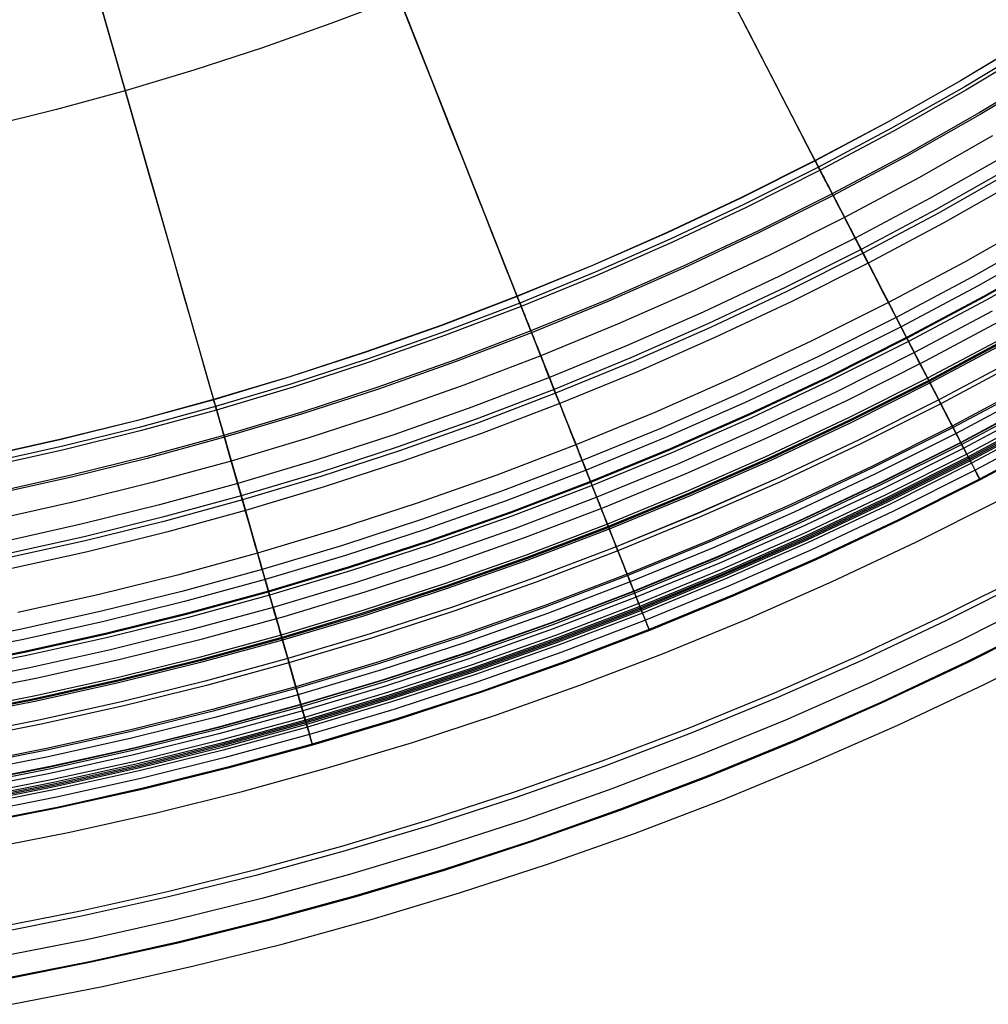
# Model space of a CAD drawing. Header units: millimetres. Extents: x -14 to 488, y -50 to 50.
# Tile 65 of 256: x 215.44 to 224.47, y -35.08 to -25.91. Entities that reach past the tile are written whole.
import ezdxf

# ---------------------------------------------------------------- set-up
doc = ezdxf.new("R2010")
doc.units = ezdxf.units.MM
doc.header["$MEASUREMENT"] = 0
doc.layers.add('Default', color=7, linetype='Continuous')

msp = doc.modelspace()

# ---------------------------------------------------------------- linework, layer by layer
at = {"layer": 'Default'}
for points in [[(224.4789, -22.7703), (223.8948, -23.163), (223.3024, -23.5395), (222.7024, -23.8998), (222.0954, -24.2435), (221.4821, -24.5705), (220.8632, -24.8807), (220.2393, -25.1739), (219.6111, -25.4502), (218.9793, -25.7095), (218.3445, -25.9518), (217.7074, -26.177), (217.0687, -26.3854), (216.4288, -26.577), (215.7886, -26.7519), (215.1485, -26.9103)], [(224.4789, -22.7703), (223.8948, -23.163), (223.3024, -23.5395), (222.7024, -23.8998), (222.0954, -24.2435), (221.4821, -24.5705), (220.8632, -24.8807), (220.2393, -25.1739), (219.6111, -25.4502), (218.9793, -25.7095), (218.3445, -25.9518), (217.7074, -26.177), (217.0687, -26.3854), (216.4288, -26.577), (215.7886, -26.7519), (215.1485, -26.9103)], [(224.8747, -26.0842), (224.2093, -26.4837), (223.5361, -26.8649), (222.856, -27.2275), (222.1696, -27.5715), (221.4777, -27.8968), (220.781, -28.2032), (220.0804, -28.4907), (219.3764, -28.7593), (218.6699, -29.0092), (217.9615, -29.2403), (217.2519, -29.4527), (216.5419, -29.6467), (215.832, -29.8223), (215.123, -29.9798)], [(224.8756, -26.0857), (224.2102, -26.4852), (223.537, -26.8664), (222.8568, -27.2291), (222.1704, -27.5731), (221.4784, -27.8983), (220.7817, -28.2048), (220.081, -28.4923), (219.377, -28.761), (218.6704, -29.0108), (217.962, -29.2419), (217.2524, -29.4544), (216.5423, -29.6484), (215.8324, -29.824), (215.1234, -29.9815)], [(224.91, -26.1413), (224.2431, -26.5417), (223.5685, -26.9237), (222.8868, -27.2871), (222.1989, -27.6319), (221.5055, -27.9579), (220.8073, -28.2649), (220.1051, -28.5531), (219.3996, -28.8224), (218.6914, -29.0727), (217.9815, -29.3043), (217.2704, -29.5173), (216.5588, -29.7117), (215.8474, -29.8877), (215.1368, -30.0455)], [(224.9278, -26.1701), (224.2602, -26.5709), (223.5848, -26.9534), (222.9024, -27.3172), (222.2137, -27.6624), (221.5195, -27.9887), (220.8205, -28.2961), (220.1175, -28.5846), (219.4112, -28.8541), (218.7023, -29.1048), (217.9916, -29.3367), (217.2797, -29.5498), (216.5673, -29.7444), (215.8551, -29.9206), (215.1438, -30.0787)], [(225.0572, -26.3796), (224.3842, -26.7837), (223.7034, -27.1692), (223.0155, -27.536), (222.3213, -27.884), (221.6215, -28.2129), (220.9169, -28.5228), (220.2082, -28.8136), (219.4962, -29.0853), (218.7816, -29.338), (218.0651, -29.5718), (217.3475, -29.7866), (216.6293, -29.9828), (215.9114, -30.1604), (215.1943, -30.3197)], [(225.0663, -26.3943), (224.3929, -26.7986), (223.7117, -27.1843), (223.0234, -27.5513), (222.3288, -27.8994), (221.6286, -28.2286), (220.9236, -28.5386), (220.2145, -28.8296), (219.5021, -29.1015), (218.7871, -29.3543), (218.0703, -29.5882), (217.3522, -29.8032), (216.6337, -29.9995), (215.9153, -30.1772), (215.1979, -30.3366)], [(224.5091, -26.9979), (223.8228, -27.3865), (223.1294, -27.7563), (222.4296, -28.107), (221.7241, -28.4386), (221.0139, -28.751), (220.2995, -29.0441), (219.5817, -29.3181), (218.8614, -29.5728), (218.1391, -29.8084), (217.4157, -30.025), (216.6918, -30.2228), (215.9681, -30.4018), (215.2452, -30.5624)], [(224.6189, -27.1861), (223.9278, -27.5775), (223.2295, -27.9498), (222.5247, -28.303), (221.8143, -28.6369), (221.0991, -28.9515), (220.3797, -29.2467), (219.6569, -29.5226), (218.9315, -29.7791), (218.2041, -30.0163), (217.4756, -30.2345), (216.7466, -30.4336), (216.0178, -30.6139), (215.2899, -30.7757)], [(224.6788, -27.2889), (223.9851, -27.6818), (223.2841, -28.0555), (222.5767, -28.4101), (221.8636, -28.7453), (221.1456, -29.061), (220.4235, -29.3574), (219.6979, -29.6343), (218.9698, -29.8918), (218.2397, -30.1299), (217.5084, -30.3489), (216.7766, -30.5488), (216.045, -30.7298), (215.3143, -30.8921)], [(224.6985, -27.3226), (224.0039, -27.716), (223.302, -28.0902), (222.5937, -28.4452), (221.8798, -28.7808), (221.1609, -29.097), (220.4378, -29.3937), (219.7114, -29.6709), (218.9823, -29.9287), (218.2513, -30.1672), (217.5191, -30.3864), (216.7864, -30.5866), (216.0539, -30.7678), (215.3223, -30.9303)], [(224.7509, -27.4124), (224.0539, -27.807), (223.3498, -28.1825), (222.6391, -28.5387), (221.9228, -28.8754), (221.2015, -29.1926), (220.4761, -29.4903), (219.7473, -29.7684), (219.0158, -30.0271), (218.2823, -30.2664), (217.5477, -30.4863), (216.8126, -30.6871), (216.0777, -30.869), (215.3437, -31.032)], [(224.9586, -27.7686), (224.2526, -28.1684), (223.5392, -28.5488), (222.8192, -28.9096), (222.0935, -29.2508), (221.3628, -29.5721), (220.6279, -29.8737), (219.8895, -30.1555), (219.1484, -30.4176), (218.4054, -30.66), (217.6612, -30.8828), (216.9165, -31.0862), (216.1719, -31.2704), (215.4283, -31.4356)], [(225.0379, -27.9047), (224.3284, -28.3064), (223.6115, -28.6887), (222.888, -29.0513), (222.1587, -29.3941), (221.4244, -29.7171), (220.6859, -30.0201), (219.9438, -30.3033), (219.1991, -30.5667), (218.4524, -30.8102), (217.7045, -31.0342), (216.9561, -31.2386), (216.2079, -31.4237), (215.4606, -31.5898), (214.7149, -31.7369)], [(225.0869, -27.9887), (224.3752, -28.3917), (223.6562, -28.7751), (222.9305, -29.1388), (222.199, -29.4826), (221.4625, -29.8066), (220.7217, -30.1106), (219.9774, -30.3946), (219.2304, -30.6587), (218.4815, -30.9031), (217.7313, -31.1277), (216.9806, -31.3327), (216.2301, -31.5184), (215.4806, -31.685), (214.7326, -31.8326)], [(225.1438, -28.0863), (224.4297, -28.4907), (223.7081, -28.8754), (222.9798, -29.2404), (222.2458, -29.5855), (221.5066, -29.9105), (220.7632, -30.2156), (220.0164, -30.5006), (219.2667, -30.7657), (218.5152, -31.0109), (217.7624, -31.2363), (217.009, -31.4421), (216.2559, -31.6284), (215.5037, -31.7955), (214.7531, -31.9436)], [(214.7542, -31.9493), (215.5049, -31.8011), (216.2573, -31.634), (217.0105, -31.4476), (217.7639, -31.2418), (218.5169, -31.0164), (219.2686, -30.7711), (220.0183, -30.506), (220.7654, -30.2209), (221.5089, -29.9158), (222.2481, -29.5907), (222.9823, -29.2456), (223.7107, -28.8805), (224.4324, -28.4957), (225.1467, -28.0912)], [(225.1637, -28.1203), (224.4486, -28.5252), (223.7261, -28.9104), (222.997, -29.2758), (222.2621, -29.6213), (221.522, -29.9468), (220.7777, -30.2522), (220.0299, -30.5376), (219.2794, -30.803), (218.5269, -31.0485), (217.7732, -31.2741), (217.019, -31.4802), (216.2649, -31.6667), (215.5118, -31.8341), (214.7603, -31.9824)], [(224.5055, -28.6286), (223.7804, -29.0153), (223.0486, -29.382), (222.3109, -29.7288), (221.5682, -30.0554), (220.8212, -30.362), (220.0707, -30.6484), (219.3174, -30.9148), (218.5622, -31.1611), (217.8057, -31.3876), (217.0487, -31.5944), (216.2919, -31.7817), (215.5361, -31.9496), (214.7818, -32.0984)], [(214.8368, -32.195), (215.6109, -32.042), (216.3811, -31.8703), (217.1469, -31.6799), (217.9079, -31.471), (218.6636, -31.2438), (219.4136, -30.9984), (220.1574, -30.7348), (220.8946, -30.4533), (221.655, -30.141), (222.4073, -29.8097), (223.151, -29.4594), (223.8856, -29.0905), (224.6107, -28.7032)], [(214.8368, -32.195), (215.6109, -32.042), (216.3811, -31.8703), (217.1469, -31.6799), (217.9079, -31.471), (218.6636, -31.2438), (219.4136, -30.9984), (220.1574, -30.7348), (220.8946, -30.4533), (221.655, -30.141), (222.4073, -29.8097), (223.151, -29.4594), (223.8856, -29.0905), (224.6107, -28.7032)], [(224.6347, -28.8637), (223.9036, -29.2535), (223.1657, -29.6233), (222.422, -29.9729), (221.6731, -30.3023), (220.9199, -30.6114), (220.1632, -30.9002), (219.4037, -31.1687), (218.6422, -31.4171), (217.8795, -31.6455), (217.1162, -31.854), (216.3532, -32.0428), (215.5911, -32.2121), (214.8306, -32.3622)], [(224.6457, -28.8838), (223.9141, -29.274), (223.1758, -29.644), (222.4315, -29.9939), (221.6821, -30.3234), (220.9284, -30.6327), (220.1711, -30.9217), (219.4111, -31.1905), (218.6491, -31.4391), (217.8858, -31.6676), (217.122, -31.8763), (216.3585, -32.0652), (215.5958, -32.2346), (214.8348, -32.3848)], [(224.6509, -28.8932), (223.919, -29.2834), (223.1804, -29.6536), (222.4359, -30.0035), (221.6863, -30.3332), (220.9323, -30.6426), (220.1748, -30.9317), (219.4145, -31.2006), (218.6523, -31.4492), (217.8887, -31.6779), (217.1247, -31.8866), (216.3609, -32.0755), (215.598, -32.245), (214.8367, -32.3953)], [(224.6586, -28.9072), (223.9264, -29.2977), (223.1874, -29.668), (222.4426, -30.0182), (221.6925, -30.348), (220.9382, -30.6576), (220.1803, -30.9468), (219.4197, -31.2158), (218.657, -31.4646), (217.8932, -31.6933), (217.1288, -31.9021), (216.3646, -32.0912), (215.6013, -32.2607), (214.8396, -32.411)], [(224.7441, -29.0629), (224.008, -29.4554), (223.265, -29.8278), (222.5161, -30.1798), (221.762, -30.5115), (221.0036, -30.8227), (220.2416, -31.1135), (219.4768, -31.3839), (218.7101, -31.6341), (217.942, -31.864), (217.1735, -32.074), (216.4052, -32.2641), (215.6377, -32.4346), (214.8719, -32.5857)], [(224.7443, -29.0631), (224.0081, -29.4557), (223.2651, -29.828), (222.5162, -30.1801), (221.7621, -30.5117), (221.0037, -30.8229), (220.2417, -31.1137), (219.4769, -31.3842), (218.7101, -31.6343), (217.9421, -31.8643), (217.1735, -32.0742), (216.4052, -32.2643), (215.6378, -32.4348), (214.872, -32.5859)], [(224.7637, -29.0985), (224.0266, -29.4915), (223.2827, -29.8643), (222.5329, -30.2168), (221.7779, -30.5488), (221.0185, -30.8604), (220.2556, -31.1516), (219.4899, -31.4224), (218.7222, -31.6728), (217.9532, -31.9031), (217.1837, -32.1133), (216.4144, -32.3036), (215.6461, -32.4743), (214.8793, -32.6256)], [(224.8762, -29.3032), (224.1339, -29.699), (223.3847, -30.0744), (222.6296, -30.4294), (221.8692, -30.7638), (221.1045, -31.0776), (220.3362, -31.3708), (219.565, -31.6435), (218.7919, -31.8957), (218.0175, -32.1276), (217.2425, -32.3393), (216.4678, -32.531), (215.694, -32.7029), (214.9218, -32.8553)], [(224.8836, -29.3167), (224.141, -29.7127), (223.3915, -30.0883), (222.636, -30.4435), (221.8753, -30.778), (221.1102, -31.092), (220.3415, -31.3854), (219.57, -31.6582), (218.7965, -31.9105), (218.0217, -32.1425), (217.2464, -32.3543), (216.4713, -32.546), (215.6972, -32.718), (214.9246, -32.8705)], [(224.9135, -29.371), (224.1694, -29.7678), (223.4186, -30.1441), (222.6617, -30.4999), (221.8995, -30.8351), (221.133, -31.1496), (220.3629, -31.4435), (219.59, -31.7169), (218.815, -31.9697), (218.0388, -32.2021), (217.262, -32.4143), (216.4855, -32.6064), (215.7099, -32.7787), (214.9359, -32.9314)], [(224.9586, -29.4531), (224.2125, -29.851), (223.4595, -30.2283), (222.7004, -30.5851), (221.9362, -30.9213), (221.1675, -31.2367), (220.3952, -31.5314), (219.6201, -31.8055), (218.843, -32.059), (218.0645, -32.2921), (217.2856, -32.5049), (216.5069, -32.6976), (215.7291, -32.8704), (214.953, -33.0235)], [(224.9604, -29.4564), (224.2142, -29.8543), (223.4611, -30.2318), (222.702, -30.5886), (221.9377, -30.9248), (221.1689, -31.2402), (220.3965, -31.535), (219.6213, -31.8091), (218.8441, -32.0627), (218.0656, -32.2958), (217.2866, -32.5086), (216.5078, -32.7013), (215.7299, -32.8741), (214.9536, -33.0273)], [(224.9689, -29.4718), (224.2223, -29.8699), (223.4688, -30.2475), (222.7093, -30.6046), (221.9445, -30.9409), (221.1753, -31.2565), (220.4026, -31.5515), (219.627, -31.8257), (218.8493, -32.0794), (218.0704, -32.3126), (217.291, -32.5255), (216.5118, -32.7183), (215.7335, -32.8912), (214.9568, -33.0445)], [(224.9879, -29.5065), (224.2404, -29.905), (223.4861, -30.2831), (222.7256, -30.6406), (221.96, -30.9773), (221.1899, -31.2933), (220.4162, -31.5886), (219.6397, -31.8632), (218.8611, -32.1172), (218.0813, -32.3506), (217.3009, -32.5638), (216.5208, -32.7568), (215.7416, -32.9299), (214.964, -33.0834)], [(225.0183, -29.5618), (224.2694, -29.9611), (223.5136, -30.3399), (222.7518, -30.698), (221.9847, -31.0354), (221.2131, -31.352), (220.438, -31.6478), (219.66, -31.9229), (218.88, -32.1774), (218.0987, -32.4113), (217.3168, -32.6249), (216.5352, -32.8183), (215.7546, -32.9917), (214.9755, -33.1454)], [(225.032, -29.5866), (224.2824, -29.9863), (223.526, -30.3654), (222.7635, -30.7238), (221.9957, -31.0614), (221.2236, -31.3783), (220.4477, -31.6744), (219.6691, -31.9497), (218.8884, -32.2044), (218.1064, -32.4385), (217.324, -32.6523), (216.5417, -32.8458), (215.7604, -33.0194), (214.9807, -33.1733)], [(225.0384, -29.5983), (224.2886, -29.9981), (223.5318, -30.3774), (222.769, -30.736), (222.001, -31.0738), (221.2285, -31.3908), (220.4524, -31.687), (219.6734, -31.9624), (218.8924, -32.2172), (218.1101, -32.4514), (217.3273, -32.6652), (216.5448, -32.8589), (215.7631, -33.0325), (214.9831, -33.1864)], [(225.0446, -29.6096), (224.2945, -30.0095), (223.5374, -30.3889), (222.7743, -30.7476), (222.006, -31.0856), (221.2332, -31.4027), (220.4568, -31.699), (219.6775, -31.9745), (218.8962, -32.2294), (218.1137, -32.4637), (217.3306, -32.6777), (216.5477, -32.8714), (215.7657, -33.0451), (214.9854, -33.1991)], [(225.0511, -29.6215), (224.3007, -30.0216), (223.5434, -30.4012), (222.78, -30.76), (222.0113, -31.0981), (221.2382, -31.4154), (220.4615, -31.7118), (219.6819, -31.9875), (218.9003, -32.2424), (218.1174, -32.4768), (217.334, -32.6908), (216.5508, -32.8846), (215.7685, -33.0584), (214.9879, -33.2125)], [(225.0641, -29.6451), (224.3131, -30.0456), (223.5552, -30.4254), (222.7911, -30.7846), (222.0219, -31.1229), (221.2481, -31.4404), (220.4708, -31.7371), (219.6906, -32.013), (218.9083, -32.2682), (218.1248, -32.5028), (217.3408, -32.7169), (216.557, -32.9109), (215.7741, -33.0848), (214.9928, -33.239)], [(225.0989, -29.7083), (224.3462, -30.1097), (223.5867, -30.4903), (222.821, -30.8502), (222.0501, -31.1893), (221.2747, -31.5075), (220.4957, -31.8048), (219.7138, -32.0813), (218.9299, -32.337), (218.1447, -32.5721), (217.3589, -32.7867), (216.5734, -32.9811), (215.7889, -33.1554), (215.0059, -33.3099)], [(225.1437, -29.7898), (224.3889, -30.1922), (223.6273, -30.574), (222.8595, -30.9349), (222.0864, -31.2749), (221.3089, -31.5939), (220.5277, -31.8921), (219.7437, -32.1693), (218.9576, -32.4257), (218.1703, -32.6615), (217.3824, -32.8767), (216.5947, -33.0716), (215.808, -33.2464), (215.0229, -33.4013)], [(225.148, -29.7977), (224.3931, -30.2002), (223.6312, -30.5821), (222.8632, -30.9431), (222.09, -31.2831), (221.3122, -31.6023), (220.5308, -31.9005), (219.7466, -32.1778), (218.9603, -32.4343), (218.1727, -32.6701), (217.3846, -32.8854), (216.5967, -33.0804), (215.8098, -33.2552), (215.0245, -33.4102)], [(215.104, -33.6393), (215.9131, -33.4794), (216.718, -33.2999), (217.5184, -33.1009), (218.3137, -32.8826), (219.1035, -32.6452), (219.8874, -32.3886), (220.6648, -32.1132), (221.4352, -31.819), (222.23, -31.4926), (223.0162, -31.1463), (223.7935, -30.7802), (224.5612, -30.3947)], [(215.104, -33.6393), (215.9131, -33.4794), (216.718, -33.2999), (217.5184, -33.1009), (218.3137, -32.8826), (219.1035, -32.6452), (219.8874, -32.3886), (220.6648, -32.1132), (221.4352, -31.819), (222.23, -31.4926), (223.0162, -31.1463), (223.7935, -30.7802), (224.5612, -30.3947)], [(224.8434, -31.0711), (224.0594, -31.4641), (223.2691, -31.8355), (222.4734, -32.1855), (221.6731, -32.5139), (220.8691, -32.8208), (220.0621, -33.1061), (219.2529, -33.3701), (218.4425, -33.6127), (217.6315, -33.8343), (216.8208, -34.0349), (216.011, -34.2148), (215.2029, -34.3742)], [(224.8665, -31.1158), (224.0814, -31.5093), (223.2899, -31.8813), (222.4931, -32.2318), (221.6916, -32.5607), (220.8864, -32.868), (220.0782, -33.1537), (219.268, -33.4181), (218.4563, -33.6611), (217.6442, -33.8829), (216.8323, -34.0838), (216.0213, -34.264), (215.2121, -34.4237)], [(224.9689, -31.3139), (224.1787, -31.7099), (223.3823, -32.0843), (222.5803, -32.437), (221.7737, -32.768), (220.9633, -33.0772), (220.15, -33.3648), (219.3345, -33.6309), (218.5177, -33.8754), (217.7003, -34.0987), (216.8832, -34.3009), (216.0671, -34.4822), (215.2526, -34.6429)], [(225.0635, -31.4969), (224.2687, -31.8953), (223.4676, -32.2719), (222.6609, -32.6267), (221.8496, -32.9596), (221.0344, -33.2707), (220.2163, -33.56), (219.396, -33.8276), (218.5744, -34.0736), (217.7522, -34.2982), (216.9303, -34.5015), (216.1094, -34.6839), (215.2901, -34.8456)], [(225.0677, -31.5049), (224.2727, -31.9034), (223.4713, -32.2801), (222.6644, -32.6349), (221.8529, -32.968), (221.0375, -33.2791), (220.2192, -33.5685), (219.3987, -33.8362), (218.5769, -34.0822), (217.7545, -34.3069), (216.9324, -34.5103), (216.1112, -34.6927), (215.2918, -34.8544)], [(215.3713, -35.0836), (216.2153, -34.9168), (217.055, -34.7295), (217.8899, -34.522), (218.7196, -34.2942), (219.5435, -34.0465), (220.3612, -33.7789), (221.1721, -33.4916), (221.9759, -33.1846), (222.8049, -32.8442), (223.6251, -32.4829), (224.4359, -32.101), (225.2369, -31.6988)]]:
    msp.add_lwpolyline(points, dxfattribs=at)
at = {"layer": 'Default', "extrusion": (0.929789, 0.368092, 0)}
for points in [[(-109.6246, 22.2174), (-109.625, 22.1869), (-109.6261, 22.1561), (-109.628, 22.125), (-109.6306, 22.0937), (-109.634, 22.0623), (-109.6382, 22.0306), (-109.6433, 21.9988), (-109.6492, 21.9669), (-109.6559, 21.9349), (-109.6635, 21.9028), (-109.672, 21.8707), (-109.6813, 21.8386), (-109.6916, 21.8065), (-109.7027, 21.7745), (-109.7148, 21.7425), (-109.7278, 21.7107), (-109.7416, 21.679), (-109.7564, 21.6474), (-109.7721, 21.6161), (-109.7887, 21.5851), (-109.8062, 21.5543), (-109.8246, 21.5239), (-109.8439, 21.4938), (-109.8641, 21.4641), (-109.8851, 21.4347), (-109.9069, 21.4059), (-109.9296, 21.3775), (-109.9531, 21.3497), (-109.9774, 21.3223), (-110.0025, 21.2956), (-110.0283, 21.2694), (-110.0548, 21.2439), (-110.0821, 21.219), (-110.11, 21.1948), (-110.1385, 21.1713), (-110.1677, 21.1486), (-110.1974, 21.1265), (-110.2277, 21.1053), (-110.2584, 21.0848), (-110.2897, 21.0651), (-110.3214, 21.0462), (-110.3535, 21.0281), (-110.386, 21.0109), (-110.4188, 20.9945), (-110.452, 20.9789), (-110.4853, 20.9642), (-110.519, 20.9503), (-110.5528, 20.9373), (-110.5868, 20.9252), (-110.6209, 20.9139), (-110.655, 20.9034), (-110.6893, 20.8938), (-110.7236, 20.885), (-110.7578, 20.8771), (-110.792, 20.87), (-110.8262, 20.8636), (-110.8602, 20.8581), (-110.8941, 20.8534), (-110.9279, 20.8494), (-110.9615, 20.8462), (-110.9948, 20.8438), (-111.028, 20.842), (-111.0608, 20.841), (-111.0934, 20.8407), (-111.126, 20.841), (-111.1589, 20.842), (-111.1921, 20.8438), (-111.2254, 20.8462), (-111.259, 20.8494), (-111.2928, 20.8534), (-111.3267, 20.8581), (-111.3607, 20.8636), (-111.3949, 20.87), (-111.4291, 20.8771), (-111.4633, 20.885), (-111.4976, 20.8938), (-111.5318, 20.9034), (-111.566, 20.9139), (-111.6001, 20.9252), (-111.6341, 20.9373), (-111.6679, 20.9503), (-111.7015, 20.9642), (-111.7349, 20.9789), (-111.7681, 20.9945), (-111.8009, 21.0109), (-111.8334, 21.0281), (-111.8655, 21.0462), (-111.8972, 21.0651), (-111.9284, 21.0848), (-111.9592, 21.1053), (-111.9895, 21.1265), (-112.0192, 21.1486), (-112.0484, 21.1713), (-112.0769, 21.1948), (-112.1048, 21.219), (-112.132, 21.2439), (-112.1586, 21.2694), (-112.1844, 21.2956), (-112.2095, 21.3223), (-112.2337, 21.3497), (-112.2572, 21.3775), (-112.2799, 21.4059), (-112.3018, 21.4347), (-112.3228, 21.4641), (-112.343, 21.4938), (-112.3623, 21.5239), (-112.3806, 21.5543), (-112.3981, 21.5851), (-112.4148, 21.6161), (-112.4304, 21.6474), (-112.4452, 21.679), (-112.4591, 21.7107), (-112.4721, 21.7425), (-112.4841, 21.7745), (-112.4953, 21.8065), (-112.5055, 21.8386), (-112.5149, 21.8707), (-112.5234, 21.9028), (-112.531, 21.9349), (-112.5377, 21.9669), (-112.5436, 21.9988), (-112.5487, 22.0306), (-112.5529, 22.0623), (-112.5563, 22.0937), (-112.5589, 22.125), (-112.5608, 22.1561), (-112.5619, 22.1869), (-112.5622, 22.2174)], [(-112.5622, 22.2174), (-112.5619, 22.248), (-112.5608, 22.2788), (-112.5589, 22.3099), (-112.5563, 22.3411), (-112.5529, 22.3726), (-112.5487, 22.4043), (-112.5436, 22.436), (-112.5377, 22.468), (-112.531, 22.5), (-112.5234, 22.532), (-112.5149, 22.5641), (-112.5055, 22.5963), (-112.4953, 22.6284), (-112.4841, 22.6604), (-112.4721, 22.6924), (-112.4591, 22.7242), (-112.4452, 22.7559), (-112.4304, 22.7874), (-112.4148, 22.8187), (-112.3981, 22.8498), (-112.3806, 22.8806), (-112.3623, 22.911), (-112.343, 22.9411), (-112.3228, 22.9708), (-112.3018, 23.0001), (-112.2799, 23.029), (-112.2572, 23.0574), (-112.2337, 23.0852), (-112.2095, 23.1125), (-112.1844, 23.1393), (-112.1586, 23.1654), (-112.132, 23.191), (-112.1048, 23.2158), (-112.0769, 23.24), (-112.0484, 23.2635), (-112.0192, 23.2863), (-111.9895, 23.3083), (-111.9592, 23.3296), (-111.9284, 23.3501), (-111.8972, 23.3698), (-111.8655, 23.3887), (-111.8334, 23.4068), (-111.8009, 23.424), (-111.7681, 23.4404), (-111.7349, 23.456), (-111.7015, 23.4707), (-111.6679, 23.4845), (-111.6341, 23.4975), (-111.6001, 23.5097), (-111.566, 23.521), (-111.5318, 23.5315), (-111.4976, 23.5411), (-111.4633, 23.5498), (-111.4291, 23.5578), (-111.3949, 23.5649), (-111.3607, 23.5712), (-111.3267, 23.5767), (-111.2928, 23.5815), (-111.259, 23.5854), (-111.2254, 23.5886), (-111.1921, 23.5911), (-111.1589, 23.5928), (-111.126, 23.5939), (-111.0934, 23.5942), (-111.0608, 23.5939), (-111.028, 23.5928), (-110.9948, 23.5911), (-110.9615, 23.5886), (-110.9279, 23.5854), (-110.8941, 23.5815), (-110.8602, 23.5767), (-110.8262, 23.5712), (-110.792, 23.5649), (-110.7578, 23.5578), (-110.7236, 23.5498), (-110.6893, 23.5411), (-110.655, 23.5315), (-110.6209, 23.521), (-110.5868, 23.5097), (-110.5528, 23.4975), (-110.519, 23.4845), (-110.4853, 23.4707), (-110.452, 23.456), (-110.4188, 23.4404), (-110.386, 23.424), (-110.3535, 23.4068), (-110.3214, 23.3887), (-110.2897, 23.3698), (-110.2584, 23.3501), (-110.2277, 23.3296), (-110.1974, 23.3083), (-110.1677, 23.2863), (-110.1385, 23.2635), (-110.11, 23.24), (-110.0821, 23.2158), (-110.0548, 23.191), (-110.0283, 23.1654), (-110.0025, 23.1393), (-109.9774, 23.1125), (-109.9531, 23.0852), (-109.9296, 23.0574), (-109.9069, 23.029), (-109.8851, 23.0001), (-109.8641, 22.9708), (-109.8439, 22.9411), (-109.8246, 22.911), (-109.8062, 22.8806), (-109.7887, 22.8498), (-109.7721, 22.8187), (-109.7564, 22.7874), (-109.7416, 22.7559), (-109.7278, 22.7242), (-109.7148, 22.6924), (-109.7027, 22.6604), (-109.6916, 22.6284), (-109.6813, 22.5963), (-109.672, 22.5641), (-109.6635, 22.532), (-109.6559, 22.5), (-109.6492, 22.468), (-109.6433, 22.436), (-109.6382, 22.4043), (-109.634, 22.3726), (-109.6306, 22.3411), (-109.628, 22.3099), (-109.6261, 22.2788), (-109.625, 22.248), (-109.6246, 22.2174)]]:
    msp.add_lwpolyline(points, dxfattribs=at)
at = {"layer": 'Default'}
for points in [[(220.7654, -30.2209, 24.8577), (220.7412, -30.16, 24.8387), (220.7174, -30.0998, 24.8179), (220.6939, -30.0404, 24.7953), (220.6707, -29.9817, 24.7711), (220.6478, -29.9239, 24.7452), (220.6252, -29.867, 24.7178), (220.6031, -29.811, 24.6889), (220.5813, -29.756, 24.6585), (220.5599, -29.7021, 24.6268), (220.539, -29.6492, 24.5938), (220.5185, -29.5974, 24.5595), (220.4985, -29.5469, 24.524), (220.479, -29.4975, 24.4873), (220.4599, -29.4495, 24.4496), (220.4414, -29.4027, 24.4108), (220.4235, -29.3574, 24.3711), (220.4061, -29.3134, 24.3305), (220.3892, -29.2708, 24.289), (220.3729, -29.2297, 24.2467), (220.3572, -29.1899, 24.2037), (220.3419, -29.1514, 24.1601), (220.3273, -29.1143, 24.1159), (220.3131, -29.0786, 24.0711), (220.2995, -29.0441, 24.0259), (220.2864, -29.011, 23.9802), (220.2738, -28.9792, 23.9342), (220.2616, -28.9486, 23.8879), (220.25, -28.9192, 23.8412), (220.2389, -28.8911, 23.7943), (220.2282, -28.8641, 23.7472), (220.218, -28.8383, 23.6999), (220.2082, -28.8136, 23.6525), (220.1989, -28.79, 23.6049), (220.19, -28.7675, 23.5572), (220.1815, -28.7461, 23.5094), (220.1734, -28.7257, 23.4616), (220.1657, -28.7063, 23.4137), (220.1584, -28.6878, 23.3657), (220.1515, -28.6704, 23.3176), (220.145, -28.6539, 23.2695), (220.1388, -28.6383, 23.2214), (220.133, -28.6236, 23.1732), (220.1275, -28.6098, 23.1251), (220.1224, -28.5969, 23.0769), (220.1131, -28.5734, 22.9805), (220.1051, -28.5531, 22.8843), (220.0982, -28.5358, 22.7881), (220.0925, -28.5213, 22.6922), (220.0879, -28.5096, 22.5964), (220.0843, -28.5007, 22.5007), (220.0818, -28.4944, 22.4053), (220.0804, -28.4907, 22.31), (220.0799, -28.4895, 22.2148), (220.0804, -28.4907, 22.1199), (220.0818, -28.4943, 22.0251), (220.0841, -28.5002, 21.9305), (220.0874, -28.5084, 21.8361), (220.0916, -28.519, 21.742), (220.0967, -28.532, 21.648), (220.1027, -28.5472, 21.5543), (220.1097, -28.5647, 21.4608), (220.1175, -28.5846, 21.3677), (220.1263, -28.6067, 21.2748), (220.136, -28.6312, 21.1822), (220.1466, -28.6581, 21.09), (220.1582, -28.6874, 20.9981), (220.1708, -28.7192, 20.9067), (220.1844, -28.7534, 20.8157), (220.199, -28.7902, 20.7252), (220.2145, -28.8296, 20.6352), (220.2312, -28.8717, 20.5457), (220.2489, -28.9164, 20.4569), (220.2677, -28.964, 20.3689), (220.2877, -29.0144, 20.2816), (220.3088, -29.0678, 20.1953), (220.3312, -29.1243, 20.1099), (220.3548, -29.1839, 20.0257), (220.3797, -29.2467, 19.9426), (220.4059, -29.3129, 19.8609), (220.4334, -29.3824, 19.7806), (220.4477, -29.4184, 19.7411), (220.4623, -29.4553, 19.702), (220.4772, -29.4931, 19.6634), (220.4925, -29.5318, 19.6253), (220.5082, -29.5713, 19.5877), (220.5242, -29.6118, 19.5507), (220.5406, -29.6531, 19.5143), (220.5573, -29.6954, 19.4784), (220.5744, -29.7386, 19.4432), (220.5919, -29.7827, 19.4086), (220.6097, -29.8277, 19.3747), (220.6345, -29.8904, 19.3294), (220.6412, -29.9074, 19.3166), (220.6481, -29.9248, 19.3029), (220.6552, -29.9426, 19.2883), (220.6625, -29.961, 19.2726), (220.67, -29.98, 19.2558), (220.6859, -30.0201, 19.2183), (220.7031, -30.0636, 19.175), (220.7217, -30.1106, 19.1253), (220.7417, -30.1613, 19.069), (220.7632, -30.2156, 19.0055), (220.7854, -30.2717, 18.9373), (220.8071, -30.3263, 18.8682), (220.8283, -30.3799, 18.797), (220.8492, -30.4327, 18.7226), (220.8699, -30.4851, 18.6436), (220.8906, -30.5373, 18.5591), (220.9113, -30.5897, 18.4678), (220.9323, -30.6426, 18.3684), (220.9536, -30.6963, 18.26), (220.9751, -30.7507, 18.1415), (220.9968, -30.8054, 18.0118), (221.0185, -30.8604, 17.87), (221.0403, -30.9154, 17.7151), (221.062, -30.9701, 17.5462), (221.0834, -31.0243, 17.3627), (221.1045, -31.0776, 17.1636), (221.1252, -31.1298, 16.9483), (221.1453, -31.1806, 16.7161), (221.1647, -31.2297, 16.4664), (221.1834, -31.2769, 16.1986), (221.2012, -31.3218, 15.912), (221.218, -31.3642, 15.6061), (221.2481, -31.4404, 14.9339), (221.273, -31.5033, 14.177), (221.2919, -31.551, 13.3305), (221.3041, -31.5818, 12.3895), (221.3122, -31.6023, 5.7896), (221.3116, -31.6008, 5.6241), (221.3098, -31.5962, 5.4622), (221.3068, -31.5887, 5.3039), (221.3027, -31.5781, 5.1493), (221.2973, -31.5647, 4.9982), (221.2909, -31.5484, 4.8508), (221.2833, -31.5293, 4.707), (221.2747, -31.5075, 4.5668), (221.265, -31.4829, 4.4302), (221.2542, -31.4558, 4.2971), (221.2424, -31.426, 4.1676), (221.2297, -31.3937, 4.0416), (221.2159, -31.3589, 3.919), (221.2012, -31.3217, 3.7997), (221.1855, -31.2821, 3.6838), (221.1689, -31.2402, 3.5711), (221.1514, -31.196, 3.4617), (221.133, -31.1496, 3.3554), (221.1137, -31.1008, 3.2521), (221.0935, -31.0498, 3.1517), (221.0724, -30.9965, 3.0541), (221.0504, -30.9409, 2.9593), (221.0275, -30.8831, 2.8671), (221.0037, -30.8229, 2.7774), (220.979, -30.7605, 2.69), (220.9533, -30.6957, 2.6051), (220.9267, -30.6284, 2.5223), (220.899, -30.5586, 2.4417), (220.8704, -30.4862, 2.3632), (220.8406, -30.411, 2.2867), (220.8097, -30.333, 2.2121), (220.7777, -30.2522, 2.1394), (220.7446, -30.1684, 2.0684), (220.7102, -30.0815, 1.9992), (220.6745, -29.9915, 1.9318), (220.6376, -29.8981, 1.8661), (220.5993, -29.8015, 1.8021), (220.5596, -29.7013, 1.74), (220.5186, -29.5976, 1.6796), (220.4761, -29.4903, 1.621), (220.4321, -29.3792, 1.5642), (220.3866, -29.2643, 1.5092), (220.3396, -29.1456, 1.4561), (220.2911, -29.0229, 1.405), (220.241, -28.8963, 1.3559), (220.1892, -28.7657, 1.3088), (220.1359, -28.6311, 1.2638), (220.081, -28.4923, 1.2211), (220.0244, -28.3494, 1.1805), (219.9662, -28.2024, 1.1423), (219.9064, -28.0512, 1.1063), (219.8449, -27.8958, 1.0728), (219.7817, -27.7363, 1.0416), (219.717, -27.5727, 1.013), (219.5825, -27.2331, 0.9632), (219.4415, -26.8769, 0.9239), (219.294, -26.5042, 0.8955), (219.1399, -26.1151, 0.8782), (208.8776, -0.1931, 0.8725)], [(217.7639, -31.2418, 24.8577), (217.7459, -31.1788, 24.8387), (217.7281, -31.1166, 24.8179), (217.7105, -31.0551, 24.7953), (217.6931, -30.9945, 24.7711), (217.676, -30.9347, 24.7452), (217.6592, -30.8758, 24.7178), (217.6426, -30.8179, 24.6889), (217.6264, -30.7611, 24.6585), (217.6104, -30.7053, 24.6268), (217.5947, -30.6506, 24.5938), (217.5794, -30.5971, 24.5595), (217.5645, -30.5448, 24.524), (217.5499, -30.4938, 24.4873), (217.5356, -30.4441, 24.4496), (217.5218, -30.3958, 24.4108), (217.5084, -30.3489, 24.3711), (217.4954, -30.3034, 24.3305), (217.4828, -30.2594, 24.289), (217.4706, -30.2168, 24.2467), (217.4588, -30.1757, 24.2037), (217.4474, -30.1359, 24.1601), (217.4365, -30.0976, 24.1159), (217.4259, -30.0606, 24.0711), (217.4157, -30.025, 24.0259), (217.4059, -29.9908, 23.9802), (217.3965, -29.9578, 23.9342), (217.3874, -29.9262, 23.8879), (217.3787, -29.8959, 23.8412), (217.3704, -29.8667, 23.7943), (217.3624, -29.8389, 23.7472), (217.3548, -29.8122, 23.6999), (217.3475, -29.7866, 23.6525), (217.3405, -29.7622, 23.6049), (217.3338, -29.739, 23.5572), (217.3275, -29.7168, 23.5094), (217.3214, -29.6957, 23.4616), (217.3157, -29.6756, 23.4137), (217.3102, -29.6566, 23.3657), (217.3051, -29.6386, 23.3176), (217.3002, -29.6215, 23.2695), (217.2956, -29.6054, 23.2214), (217.2912, -29.5902, 23.1732), (217.2872, -29.5759, 23.1251), (217.2833, -29.5625, 23.0769), (217.2764, -29.5383, 22.9805), (217.2704, -29.5173, 22.8843), (217.2652, -29.4993, 22.7881), (217.2609, -29.4844, 22.6922), (217.2575, -29.4723, 22.5964), (217.2549, -29.4631, 22.5007), (217.253, -29.4566, 22.4053), (217.2519, -29.4527, 22.31), (217.2515, -29.4515, 22.2148), (217.2519, -29.4527, 22.1199), (217.253, -29.4564, 22.0251), (217.2547, -29.4626, 21.9305), (217.2572, -29.4711, 21.8361), (217.2603, -29.4821, 21.742), (217.2641, -29.4954, 21.648), (217.2686, -29.5112, 21.5543), (217.2738, -29.5293, 21.4608), (217.2797, -29.5498, 21.3677), (217.2862, -29.5727, 21.2748), (217.2935, -29.5981, 21.1822), (217.3014, -29.6258, 21.09), (217.3101, -29.6561, 20.9981), (217.3195, -29.689, 20.9067), (217.3296, -29.7244, 20.8157), (217.3405, -29.7625, 20.7252), (217.3522, -29.8032, 20.6352), (217.3646, -29.8467, 20.5457), (217.3779, -29.8929, 20.4569), (217.392, -29.9421, 20.3689), (217.4069, -29.9943, 20.2816), (217.4227, -30.0495, 20.1953), (217.4394, -30.1079, 20.1099), (217.457, -30.1695, 20.0257), (217.4756, -30.2345, 19.9426), (217.4952, -30.3029, 19.8609), (217.5158, -30.3748, 19.7806), (217.5264, -30.412, 19.7411), (217.5374, -30.4502, 19.702), (217.5486, -30.4893, 19.6634), (217.56, -30.5292, 19.6253), (217.5717, -30.5701, 19.5877), (217.5837, -30.612, 19.5507), (217.5959, -30.6547, 19.5143), (217.6084, -30.6984, 19.4784), (217.6212, -30.7431, 19.4432), (217.6342, -30.7887, 19.4086), (217.6476, -30.8352, 19.3747), (217.6661, -30.9001, 19.3294), (217.6712, -30.9176, 19.3166), (217.6763, -30.9356, 19.3029), (217.6816, -30.954, 19.2883), (217.687, -30.973, 19.2726), (217.6926, -30.9927, 19.2558), (217.7045, -31.0342, 19.2183), (217.7174, -31.0791, 19.175), (217.7313, -31.1277, 19.1253), (217.7463, -31.1801, 19.069), (217.7624, -31.2363, 19.0055), (217.779, -31.2943, 18.9373), (217.7951, -31.3508, 18.8682), (217.811, -31.4062, 18.797), (217.8266, -31.4608, 18.7226), (217.8421, -31.5149, 18.6436), (217.8576, -31.5689, 18.5591), (217.8731, -31.6231, 18.4678), (217.8887, -31.6779, 18.3684), (217.9046, -31.7334, 18.26), (217.9207, -31.7896, 18.1415), (217.9369, -31.8462, 18.0118), (217.9532, -31.9031, 17.87), (217.9695, -31.9599, 17.7151), (217.9857, -32.0165, 17.5462), (218.0017, -32.0725, 17.3627), (218.0175, -32.1276, 17.1636), (218.0329, -32.1816, 16.9483), (218.0479, -32.2341, 16.7161), (218.0625, -32.2849, 16.4664), (218.0764, -32.3337, 16.1986), (218.0897, -32.3801, 15.912), (218.1023, -32.424, 15.6061), (218.1248, -32.5028, 14.9339), (218.1434, -32.5677, 14.177), (218.1575, -32.6171, 13.3305), (218.1667, -32.6489, 12.3895), (218.1727, -32.6701, 5.7896), (218.1723, -32.6686, 5.6241), (218.1709, -32.6639, 5.4622), (218.1687, -32.656, 5.3039), (218.1656, -32.6452, 5.1493), (218.1616, -32.6313, 4.9982), (218.1568, -32.6144, 4.8508), (218.1511, -32.5947, 4.707), (218.1447, -32.5721, 4.5668), (218.1374, -32.5467, 4.4302), (218.1294, -32.5186, 4.2971), (218.1206, -32.4879, 4.1676), (218.111, -32.4545, 4.0416), (218.1007, -32.4185, 3.919), (218.0897, -32.38, 3.7997), (218.078, -32.3391, 3.6838), (218.0656, -32.2958, 3.5711), (218.0525, -32.2501, 3.4617), (218.0388, -32.202, 3.3554), (218.0243, -32.1516, 3.2521), (218.0092, -32.0989, 3.1517), (217.9935, -32.0438, 3.0541), (217.977, -31.9863, 2.9593), (217.9599, -31.9265, 2.8671), (217.9421, -31.8643, 2.7774), (217.9236, -31.7997, 2.69), (217.9044, -31.7327, 2.6051), (217.8845, -31.6631, 2.5223), (217.8639, -31.591, 2.4417), (217.8424, -31.5161, 2.3632), (217.8202, -31.4383, 2.2867), (217.7971, -31.3577, 2.2121), (217.7732, -31.2741, 2.1394), (217.7484, -31.1875, 2.0684), (217.7227, -31.0976, 1.9992), (217.696, -31.0045, 1.9318), (217.6684, -30.908, 1.8661), (217.6398, -30.8081, 1.8021), (217.6102, -30.7045, 1.74), (217.5795, -30.5973, 1.6796), (217.5477, -30.4863, 1.621), (217.5148, -30.3715, 1.5642), (217.4808, -30.2527, 1.5092), (217.4457, -30.1299, 1.4561), (217.4094, -30.0031, 1.405), (217.3719, -29.8722, 1.3559), (217.3333, -29.7371, 1.3088), (217.2934, -29.5979, 1.2638), (217.2524, -29.4544, 1.2211), (217.2101, -29.3067, 1.1805), (217.1666, -29.1546, 1.1423), (217.1218, -28.9983, 1.1063), (217.0759, -28.8377, 1.0728), (217.0287, -28.6727, 1.0416), (216.9802, -28.5036, 1.013), (216.8797, -28.1524, 0.9632), (216.7743, -27.7841, 0.9239), (216.664, -27.3988, 0.8955), (216.5489, -26.9964, 0.8782), (208.8776, -0.1931, 0.8725)], [(217.765, -22.6421, 101.4066), (219.4555, -26.9124, 76.8205), (220.0219, -28.343, 67.1065), (220.4378, -29.3937, 58.875), (220.7326, -30.1382, 51.8783), (220.9284, -30.6327, 46.0296), (221.133, -31.1496, 37.0252), (221.2332, -31.4027, 30.0773), (221.2416, -31.424, 28.9443), (221.242, -31.4249, 28.4238), (221.2382, -31.4154, 27.9372), (221.2344, -31.4058, 27.7073), (221.2293, -31.3927, 27.487), (221.2227, -31.3761, 27.2763), (221.2147, -31.3559, 27.0759), (221.2052, -31.3319, 26.8859), (221.1942, -31.3041, 26.7068), (221.1881, -31.2887, 26.6215), (221.1816, -31.2724, 26.539), (221.1748, -31.2551, 26.4594), (221.1675, -31.2367, 26.3827), (221.1598, -31.2173, 26.3083), (221.1516, -31.1967, 26.2357), (221.1431, -31.175, 26.1648), (221.1341, -31.1524, 26.0956), (221.1248, -31.1288, 26.0282), (221.1151, -31.1043, 25.9625), (221.105, -31.0789, 25.8986), (221.0947, -31.0528, 25.8366), (221.0841, -31.026, 25.7763), (221.0732, -30.9985, 25.7179), (221.062, -30.9704, 25.6614), (221.0507, -30.9417, 25.6068), (221.0392, -30.9125, 25.554), (221.0274, -30.883, 25.5031), (221.0156, -30.853, 25.4542), (221.0036, -30.8227, 25.4072), (220.9915, -30.7922, 25.3622), (220.9793, -30.7615, 25.3192), (220.9672, -30.7307, 25.2781), (220.955, -30.6999, 25.2389), (220.9428, -30.6692, 25.2018), (220.9307, -30.6386, 25.1666), (220.9187, -30.6084, 25.1334), (220.9069, -30.5784, 25.1021), (220.8952, -30.5489, 25.0728), (220.8837, -30.52, 25.0455), (220.8725, -30.4916, 25.0202), (220.8616, -30.4639, 24.9968), (220.8509, -30.4371, 24.9754), (220.8406, -30.411, 24.956), (220.8307, -30.386, 24.9385), (220.8259, -30.3738, 24.9305), (220.8212, -30.362, 24.923), (220.8064, -30.3245, 24.9005), (220.8032, -30.3166, 24.8961), (220.8003, -30.3091, 24.8921), (220.7974, -30.3018, 24.8884), (220.7945, -30.2945, 24.8849), (220.7915, -30.2871, 24.8816), (220.7885, -30.2794, 24.8784), (220.7853, -30.2714, 24.8752), (220.782, -30.2629, 24.872), (220.7654, -30.2209, 24.8577)], [(215.5211, -23.4053, 101.4066), (216.7848, -27.8208, 76.8205), (217.2082, -29.3001, 67.1065), (217.5191, -30.3864, 58.875), (217.7395, -31.1563, 51.8783), (217.8858, -31.6676, 46.0296), (218.0388, -32.2021, 37.0252), (218.1137, -32.4637, 30.0773), (218.12, -32.4858, 28.9443), (218.1202, -32.4867, 28.4238), (218.1174, -32.4768, 27.9372), (218.1146, -32.4669, 27.7073), (218.1107, -32.4534, 27.487), (218.1058, -32.4363, 27.2763), (218.0998, -32.4153, 27.0759), (218.0927, -32.3905, 26.8859), (218.0845, -32.3618, 26.7068), (218.0799, -32.3459, 26.6215), (218.0751, -32.329, 26.539), (218.07, -32.3111, 26.4594), (218.0645, -32.2921, 26.3827), (218.0588, -32.272, 26.3083), (218.0527, -32.2507, 26.2357), (218.0463, -32.2284, 26.1648), (218.0396, -32.2049, 26.0956), (218.0326, -32.1805, 26.0282), (218.0254, -32.1552, 25.9625), (218.0179, -32.129, 25.8986), (218.0101, -32.102, 25.8366), (218.0022, -32.0742, 25.7763), (217.994, -32.0458, 25.7179), (217.9857, -32.0167, 25.6614), (217.9772, -31.9871, 25.6068), (217.9686, -31.9569, 25.554), (217.9599, -31.9263, 25.5031), (217.951, -31.8954, 25.4542), (217.942, -31.864, 25.4072), (217.933, -31.8325, 25.3622), (217.9239, -31.8007, 25.3192), (217.9148, -31.7689, 25.2781), (217.9057, -31.737, 25.2389), (217.8966, -31.7053, 25.2018), (217.8875, -31.6737, 25.1666), (217.8786, -31.6424, 25.1334), (217.8697, -31.6115, 25.1021), (217.861, -31.581, 25.0728), (217.8524, -31.551, 25.0455), (217.844, -31.5217, 25.0202), (217.8359, -31.4931, 24.9968), (217.8279, -31.4653, 24.9754), (217.8202, -31.4384, 24.956), (217.8128, -31.4125, 24.9385), (217.8092, -31.3999, 24.9305), (217.8057, -31.3876, 24.923), (217.7946, -31.3489, 24.9005), (217.7923, -31.3408, 24.8961), (217.79, -31.333, 24.8921), (217.7879, -31.3254, 24.8884), (217.7857, -31.3178, 24.8849), (217.7835, -31.3102, 24.8816), (217.7812, -31.3023, 24.8784), (217.7789, -31.294, 24.8752), (217.7764, -31.2852, 24.872), (217.7639, -31.2418, 24.8577)], [(223.7107, -28.8805, 24.8577), (223.6806, -28.8223, 24.8387), (223.6509, -28.7648, 24.8179), (223.6215, -28.708, 24.7953), (223.5925, -28.652, 24.7711), (223.564, -28.5968, 24.7452), (223.5358, -28.5424, 24.7178), (223.5082, -28.4889, 24.6889), (223.481, -28.4364, 24.6585), (223.4544, -28.3848, 24.6268), (223.4283, -28.3343, 24.5938), (223.4027, -28.2849, 24.5595), (223.3777, -28.2366, 24.524), (223.3534, -28.1894, 24.4873), (223.3296, -28.1435, 24.4496), (223.3065, -28.0989, 24.4108), (223.2841, -28.0555, 24.3711), (223.2624, -28.0135, 24.3305), (223.2414, -27.9729, 24.289), (223.221, -27.9335, 24.2467), (223.2014, -27.8955, 24.2037), (223.1824, -27.8588, 24.1601), (223.1641, -27.8233, 24.1159), (223.1464, -27.7892, 24.0711), (223.1294, -27.7563, 24.0259), (223.113, -27.7246, 23.9802), (223.0973, -27.6942, 23.9342), (223.0822, -27.665, 23.8879), (223.0677, -27.6369, 23.8412), (223.0538, -27.61, 23.7943), (223.0405, -27.5843, 23.7472), (223.0277, -27.5596, 23.6999), (223.0155, -27.536, 23.6525), (223.0039, -27.5135, 23.6049), (222.9927, -27.492, 23.5572), (222.9821, -27.4715, 23.5094), (222.9721, -27.452, 23.4616), (222.9625, -27.4335, 23.4137), (222.9534, -27.4159, 23.3657), (222.9448, -27.3992, 23.3176), (222.9366, -27.3834, 23.2695), (222.9289, -27.3686, 23.2214), (222.9217, -27.3545, 23.1732), (222.9148, -27.3413, 23.1251), (222.9084, -27.329, 23.0769), (222.8969, -27.3066, 22.9805), (222.8868, -27.2871, 22.8843), (222.8783, -27.2706, 22.7881), (222.8711, -27.2568, 22.6922), (222.8653, -27.2456, 22.5964), (222.8609, -27.2371, 22.5007), (222.8578, -27.2311, 22.4053), (222.856, -27.2275, 22.31), (222.8554, -27.2264, 22.2148), (222.856, -27.2275, 22.1199), (222.8578, -27.2309, 22.0251), (222.8607, -27.2366, 21.9305), (222.8648, -27.2445, 21.8361), (222.87, -27.2546, 21.742), (222.8764, -27.267, 21.648), (222.8839, -27.2815, 21.5543), (222.8926, -27.2983, 21.4608), (222.9024, -27.3172, 21.3677), (222.9133, -27.3384, 21.2748), (222.9254, -27.3618, 21.1822), (222.9387, -27.3875, 21.09), (222.9532, -27.4155, 20.9981), (222.9688, -27.4458, 20.9067), (222.9858, -27.4785, 20.8157), (223.004, -27.5137, 20.7252), (223.0234, -27.5513, 20.6352), (223.0442, -27.5915, 20.5457), (223.0663, -27.6342, 20.4569), (223.0898, -27.6797, 20.3689), (223.1147, -27.7279, 20.2816), (223.1411, -27.7789, 20.1953), (223.169, -27.8328, 20.1099), (223.1984, -27.8898, 20.0257), (223.2295, -27.9498, 19.9426), (223.2621, -28.013, 19.8609), (223.2965, -28.0794, 19.7806), (223.3143, -28.1139, 19.7411), (223.3325, -28.1491, 19.702), (223.3512, -28.1852, 19.6634), (223.3703, -28.2221, 19.6253), (223.3898, -28.2599, 19.5877), (223.4098, -28.2986, 19.5507), (223.4302, -28.3381, 19.5143), (223.4511, -28.3785, 19.4784), (223.4724, -28.4197, 19.4432), (223.4942, -28.4619, 19.4086), (223.5165, -28.5049, 19.3747), (223.5474, -28.5648, 19.3294), (223.5558, -28.581, 19.3166), (223.5644, -28.5976, 19.3029), (223.5732, -28.6147, 19.2883), (223.5823, -28.6322, 19.2726), (223.5917, -28.6504, 19.2558), (223.6115, -28.6887, 19.2183), (223.633, -28.7302, 19.175), (223.6562, -28.7751, 19.1253), (223.6812, -28.8235, 19.069), (223.7081, -28.8754, 19.0055), (223.7358, -28.929, 18.9373), (223.7628, -28.9812, 18.8682), (223.7892, -29.0324, 18.797), (223.8153, -29.0829, 18.7226), (223.8412, -29.1329, 18.6436), (223.867, -29.1828, 18.5591), (223.8929, -29.2328, 18.4678), (223.919, -29.2834, 18.3684), (223.9455, -29.3347, 18.26), (223.9724, -29.3866, 18.1415), (223.9994, -29.439, 18.0118), (224.0266, -29.4915, 17.87), (224.0538, -29.544, 17.7151), (224.0808, -29.5963, 17.5462), (224.1075, -29.648, 17.3627), (224.1339, -29.699, 17.1636), (224.1597, -29.7488, 16.9483), (224.1848, -29.7974, 16.7161), (224.209, -29.8443, 16.4664), (224.2323, -29.8894, 16.1986), (224.2545, -29.9323, 15.912), (224.2755, -29.9728, 15.6061), (224.3131, -30.0456, 14.9339), (224.3441, -30.1056, 14.177), (224.3677, -30.1512, 13.3305), (224.3829, -30.1806, 12.3895), (224.3931, -30.2002, 5.7896), (224.3923, -30.1988, 5.6241), (224.3901, -30.1945, 5.4622), (224.3863, -30.1872, 5.3039), (224.3811, -30.1772, 5.1493), (224.3745, -30.1643, 4.9982), (224.3664, -30.1488, 4.8508), (224.357, -30.1305, 4.707), (224.3462, -30.1097, 4.5668), (224.3341, -30.0862, 4.4302), (224.3207, -30.0603, 4.2971), (224.306, -30.0318, 4.1676), (224.29, -30.001, 4.0416), (224.2728, -29.9677, 3.919), (224.2545, -29.9322, 3.7997), (224.2349, -29.8944, 3.6838), (224.2142, -29.8543, 3.5711), (224.1924, -29.8121, 3.4617), (224.1694, -29.7677, 3.3554), (224.1453, -29.7212, 3.2521), (224.1201, -29.6724, 3.1517), (224.0938, -29.6215, 3.0541), (224.0664, -29.5684, 2.9593), (224.0378, -29.5131, 2.8671), (224.0081, -29.4557, 2.7774), (223.9772, -29.396, 2.69), (223.9452, -29.3341, 2.6051), (223.912, -29.2698, 2.5223), (223.8775, -29.2031, 2.4417), (223.8417, -29.1339, 2.3632), (223.8046, -29.0621, 2.2867), (223.7661, -28.9876, 2.2121), (223.7261, -28.9104, 2.1394), (223.6847, -28.8303, 2.0684), (223.6418, -28.7473, 1.9992), (223.5973, -28.6613, 1.9318), (223.5512, -28.5721, 1.8661), (223.5035, -28.4798, 1.8021), (223.454, -28.3841, 1.74), (223.4028, -28.2851, 1.6796), (223.3498, -28.1825, 1.621), (223.2949, -28.0764, 1.5642), (223.2381, -27.9666, 1.5092), (223.1795, -27.8532, 1.4561), (223.1189, -27.736, 1.405), (223.0564, -27.615, 1.3559), (222.9918, -27.4903, 1.3088), (222.9253, -27.3616, 1.2638), (222.8568, -27.2291, 1.2211), (222.7862, -27.0926, 1.1805), (222.7136, -26.9521, 1.1423), (222.6389, -26.8076, 1.1063), (222.5621, -26.6592, 1.0728), (222.4834, -26.5069, 1.0416), (222.4025, -26.3505, 1.013), (222.2348, -26.026, 0.9632), (222.0588, -25.6858, 0.9239)], [(222.0764, -25.7197, 76.8205), (222.7831, -27.0865, 67.1065), (223.302, -28.0902, 58.875), (223.6698, -28.8015, 51.8783), (223.9141, -29.274, 46.0296), (224.1694, -29.7678, 37.0252), (224.2945, -30.0095, 30.0773), (224.305, -30.0299, 28.9443), (224.3054, -30.0308, 28.4238), (224.3007, -30.0216, 27.9372), (224.296, -30.0125, 27.7073), (224.2895, -30, 27.487), (224.2813, -29.9841, 27.2763), (224.2713, -29.9648, 27.0759), (224.2595, -29.9419, 26.8859), (224.2458, -29.9153, 26.7068), (224.2382, -29.9007, 26.6215), (224.2301, -29.8851, 26.539), (224.2215, -29.8685, 26.4594), (224.2125, -29.851, 26.3827), (224.2029, -29.8324, 26.3083), (224.1927, -29.8127, 26.2357), (224.182, -29.7921, 26.1648), (224.1708, -29.7704, 26.0956), (224.1591, -29.7479, 26.0282), (224.147, -29.7244, 25.9625), (224.1345, -29.7002, 25.8986), (224.1216, -29.6753, 25.8366), (224.1084, -29.6496, 25.7763), (224.0948, -29.6234, 25.7179), (224.0809, -29.5965, 25.6614), (224.0667, -29.5691, 25.6068), (224.0523, -29.5413, 25.554), (224.0377, -29.513, 25.5031), (224.0229, -29.4844, 25.4542), (224.008, -29.4554, 25.4072), (223.9929, -29.4263, 25.3622), (223.9777, -29.3969, 25.3192), (223.9625, -29.3675, 25.2781), (223.9473, -29.3381, 25.2389), (223.9321, -29.3088, 25.2018), (223.917, -29.2796, 25.1666), (223.9021, -29.2507, 25.1334), (223.8873, -29.2221, 25.1021), (223.8727, -29.1939, 25.0728), (223.8584, -29.1662, 25.0455), (223.8444, -29.1391, 25.0202), (223.8307, -29.1127, 24.9968), (223.8175, -29.087, 24.9754), (223.8046, -29.0622, 24.956), (223.7922, -29.0382, 24.9385), (223.7862, -29.0266, 24.9305), (223.7804, -29.0153, 24.923), (223.7619, -28.9795, 24.9005), (223.758, -28.972, 24.8961), (223.7542, -28.9648, 24.8921), (223.7506, -28.9578, 24.8884), (223.747, -28.9508, 24.8849), (223.7434, -28.9437, 24.8816), (223.7396, -28.9364, 24.8784), (223.7356, -28.9288, 24.8752), (223.7314, -28.9206, 24.872), (223.7107, -28.8805, 24.8577)]]:
    msp.add_polyline3d(points, dxfattribs=at)

doc.saveas('drawing.dxf')
